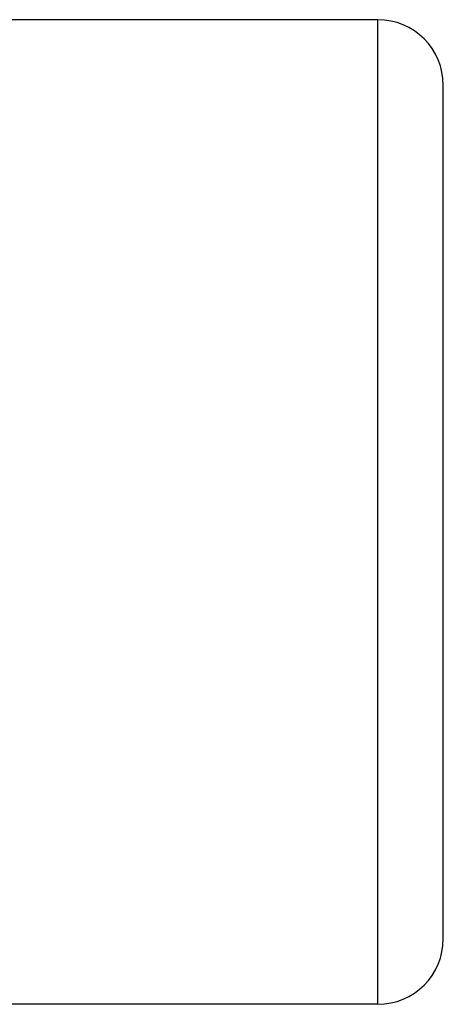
# Model space of a CAD drawing. Header units: millimetres. Extents: x 0 to 420, y 0 to 297.
# Tile 44 of 77: x 221.7 to 224.19, y 233.82 to 239.61. Entities that reach past the tile are written whole.
import ezdxf

# ---------------------------------------------------------------- set-up
doc = ezdxf.new("R2010")
doc.units = ezdxf.units.MM

msp = doc.modelspace()

# ---------------------------------------------------------------- linework, layer by layer
at = {"color": 7, "linetype": 'Continuous', "lineweight": 25}
for p, q in [((223.80462, 239.61058), (218.2089, 239.61058)), ((223.80462, 233.8219), (223.80462, 239.61058)), ((224.19053, 234.20781), (224.19053, 239.22466)), ((223.80462, 233.8219), (218.2089, 233.8219))]:
    msp.add_line(p, q, dxfattribs=at)
for centre, start, end in [((223.80462, 239.22466), 0, 90), ((223.80462, 234.20781), 270, 360)]:
    msp.add_arc(centre, 0.38591, start, end, dxfattribs=at)

doc.saveas('drawing.dxf')
